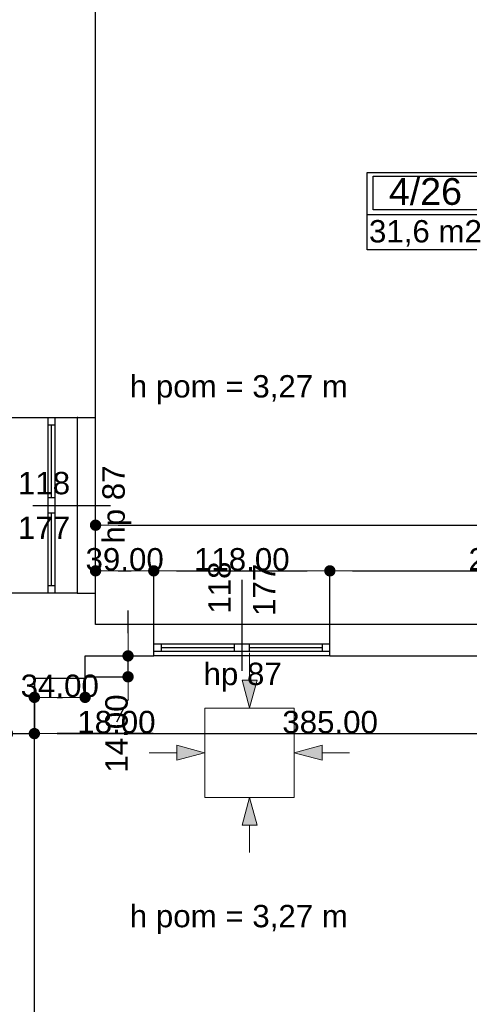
# Model space of a CAD drawing. Header units: millimetres. Extents: x -166872 to -65719, y 14266 to 44345.
# Tile 33 of 65: x -118716 to -115704, y 22042 to 28648. Entities that reach past the tile are written whole.
import ezdxf
from ezdxf.enums import TextEntityAlignment as Align

# ---------------------------------------------------------------- set-up
doc = ezdxf.new("R2010")
doc.units = ezdxf.units.MM
doc.header["$MEASUREMENT"] = 0
for name, color, linetype in [('Linia', 7, 'Continuous'), ('Obiekt', 7, 'Continuous'), ('Okno', 7, 'Continuous'), ('Strefa', 7, 'Continuous'), ('Słup', 7, 'Continuous'), ('Tekst', 7, 'Continuous'), ('Wymiary', 63, 'Continuous'), ('Ściana', 7, 'Continuous')]:
    doc.layers.add(name, color=color, linetype=linetype)
doc.styles.add('Arial', font='txt')
doc.styles.add('Times new roman', font='txt')
doc.dimstyles.new('GENERATED_STYLE__1', dxfattribs={"dimtxt": 150, "dimasz": 152, "dimexe": 0.18, "dimexo": 0, "dimgap": 0.09, "dimtad": 1, "dimtih": 1, "dimtoh": 1, "dimlfac": 0.1, "dimzin": 0, "dimdsep": 46, "dimtxsty": 'Arial', "dimblk": 'ARROWHEAD_11', "dimblk1": 'ARROWHEAD_11', "dimblk2": 'ARROWHEAD_11', "dimcen": 0.09, "dimclrd": 114, "dimclre": 114, "dimclrt": 114, "dimazin": 0, "dimtfac": 1, "dimtdec": 4, "dimtmove": 0, "dimatfit": 3, "dimfxl": 1, "dimtolj": 1, "dimtzin": 0, "dimarcsym": 0})
doc.dimstyles.new('GENERATED_STYLE__2', dxfattribs={"dimtxt": 150, "dimasz": 152, "dimexe": 0.18, "dimexo": 0, "dimgap": 0.09, "dimtad": 1, "dimlfac": 0.1, "dimzin": 0, "dimdsep": 46, "dimtxsty": 'Arial', "dimblk": 'ARROWHEAD_11', "dimblk1": 'ARROWHEAD_11', "dimblk2": 'ARROWHEAD_11', "dimcen": 0.09, "dimclrd": 114, "dimclre": 114, "dimclrt": 114, "dimazin": 0, "dimtfac": 1, "dimtdec": 4, "dimtmove": 0, "dimatfit": 3, "dimfxl": 1, "dimtolj": 1, "dimtzin": 0, "dimarcsym": 0})

# ---------------------------------------------------------------- blocks, each defined once
blk = doc.blocks.new('Narzędzia czyste_4_26_26', base_point=(-115607.8, 27340.8))
at = {"layer": 'Strefa'}
for p, q in [((-116386.8, 27623.7), (-113969.1, 27623.7)), ((-116386.8, 27105.1), (-116386.8, 27623.7)), ((-115607.8, 27623.7), (-115607.8, 27105.1)), ((-113969.1, 27623.7), (-113969.1, 27105.1)), ((-116347.9, 27597.8), (-115646.7, 27597.8)), ((-116347.9, 27371.5), (-116347.9, 27597.8)), ((-115646.7, 27597.8), (-115646.7, 27371.5)), ((-115646.7, 27371.5), (-116347.9, 27371.5)), ((-116386.8, 27340.8), (-113969.1, 27340.8)), ((-113969.1, 27105.1), (-116386.8, 27105.1))]:
    blk.add_line(p, q, dxfattribs=at)
at = {"layer": 'Strefa', "style": 'Arial'}
for tag, height, p in [('ROOM_NUMBER', 180, (-115997.3, 27495.8)), ('ROOM_NAME', 150, (-114788.4, 27469.2)), ('ROOM_CALC_AREA', 150, (-115997.3, 27228.8)), ('floor_f', 150, (-114788.4, 27221.7))]:
    blk.add_attdef(tag, text='', height=height, dxfattribs=at).set_placement(p, align=Align.MIDDLE_CENTER)
blk = doc.blocks.new('ARROWHEAD_11')
at = {"color": 0, "linetype": 'Continuous', "lineweight": 0}
blk.add_line((0, 0), (-1, 0), dxfattribs=at)
at = {"color": 0, "linetype": 'Continuous', "lineweight": 0, "const_width": 0.25, "flags": 128}
blk.add_lwpolyline([(-0.125, 0, 1), (0.125, 0, 1)], format="xyb", close=True, dxfattribs=at)
blk = doc.blocks.new('*D6077')
at = {"layer": 'Defpoints', "color": 0}
for p in [(-117818, 24950.1), (-118208, 24589.3), (-117818, 24589.3)]:
    blk.add_point(p, dxfattribs=at)
at = {"layer": 'Wymiary', "color": 114, "lineweight": -2}
for p, q in [((-118208, 24589.3), (-118208, 24950.2)), ((-118056, 24950.1), (-117970, 24950.1)), ((-117818, 24589.3), (-117818, 24950.2))]:
    blk.add_line(p, q, dxfattribs=at)
at = {"layer": 'Wymiary', "color": 114, "lineweight": -2, "xscale": 152, "yscale": 152, "zscale": 152, "rotation": 180}
blk.add_blockref('ARROWHEAD_11', (-118208, 24950.1), dxfattribs=at)
at = {"layer": 'Wymiary', "color": 114, "lineweight": -2, "xscale": 152, "yscale": 152, "zscale": 152}
blk.add_blockref('ARROWHEAD_11', (-117818, 24950.1), dxfattribs=at)
at = {"layer": 'Wymiary', "color": 114, "lineweight": 13, "insert": (-118013, 25026.8), "char_height": 150, "attachment_point": 5, "style": 'Arial'}
blk.add_mtext('\\A1;39.00', dxfattribs=at)
blk = doc.blocks.new('*D6078')
at = {"layer": 'Defpoints', "color": 0}
for p in [(-116638, 24950.1), (-117818, 24589.3), (-116638, 24589.3)]:
    blk.add_point(p, dxfattribs=at)
at = {"layer": 'Wymiary', "color": 114, "lineweight": -2}
for p, q in [((-117818, 24589.3), (-117818, 24950.2)), ((-117666, 24950.1), (-116790, 24950.1)), ((-116638, 24589.3), (-116638, 24950.2))]:
    blk.add_line(p, q, dxfattribs=at)
at = {"layer": 'Wymiary', "color": 114, "lineweight": -2, "xscale": 152, "yscale": 152, "zscale": 152, "rotation": 180}
blk.add_blockref('ARROWHEAD_11', (-117818, 24950.1), dxfattribs=at)
at = {"layer": 'Wymiary', "color": 114, "lineweight": -2, "xscale": 152, "yscale": 152, "zscale": 152}
blk.add_blockref('ARROWHEAD_11', (-116638, 24950.1), dxfattribs=at)
at = {"layer": 'Wymiary', "color": 114, "lineweight": 13, "insert": (-117228, 25026.7), "char_height": 150, "attachment_point": 5, "style": 'Arial'}
blk.add_mtext('\\A1;118.00', dxfattribs=at)
blk = doc.blocks.new('*D6079')
at = {"layer": 'Defpoints', "color": 0}
for p in [(-114138, 24950.1), (-116638, 24589.3), (-114138, 24589.3)]:
    blk.add_point(p, dxfattribs=at)
at = {"layer": 'Wymiary', "color": 114, "lineweight": -2}
for p, q in [((-116638, 24589.3), (-116638, 24950.2)), ((-116486, 24950.1), (-114290, 24950.1)), ((-114138, 24589.3), (-114138, 24950.2))]:
    blk.add_line(p, q, dxfattribs=at)
at = {"layer": 'Wymiary', "color": 114, "lineweight": -2, "xscale": 152, "yscale": 152, "zscale": 152, "rotation": 180}
blk.add_blockref('ARROWHEAD_11', (-116638, 24950.1), dxfattribs=at)
at = {"layer": 'Wymiary', "color": 114, "lineweight": -2, "xscale": 152, "yscale": 152, "zscale": 152}
blk.add_blockref('ARROWHEAD_11', (-114138, 24950.1), dxfattribs=at)
at = {"layer": 'Wymiary', "color": 114, "lineweight": 13, "insert": (-115388, 25026.7), "char_height": 150, "attachment_point": 5, "style": 'Arial'}
blk.add_mtext('\\A1;250.00', dxfattribs=at)
blk = doc.blocks.new('*D6084')
at = {"layer": 'Defpoints', "color": 0}
for p in [(-111608, 25256.3), (-118208, 24589.3), (-111608, 24589.3)]:
    blk.add_point(p, dxfattribs=at)
at = {"layer": 'Wymiary', "color": 114, "lineweight": -2}
for p, q in [((-118208, 24589.3), (-118208, 25256.4)), ((-118056, 25256.3), (-111760, 25256.3)), ((-111608, 24589.3), (-111608, 25256.4))]:
    blk.add_line(p, q, dxfattribs=at)
at = {"layer": 'Wymiary', "color": 114, "lineweight": -2, "xscale": 152, "yscale": 152, "zscale": 152, "rotation": 180}
blk.add_blockref('ARROWHEAD_11', (-118208, 25256.3), dxfattribs=at)
at = {"layer": 'Wymiary', "color": 114, "lineweight": -2, "xscale": 152, "yscale": 152, "zscale": 152}
blk.add_blockref('ARROWHEAD_11', (-111608, 25256.3), dxfattribs=at)
at = {"layer": 'Wymiary', "color": 114, "lineweight": 13, "insert": (-114908, 25332.9), "char_height": 150, "attachment_point": 5, "style": 'Arial'}
blk.add_mtext('\\A1;660.00', dxfattribs=at)
blk = doc.blocks.new('*D6119')
at = {"layer": 'Defpoints', "color": 0}
for p in [(-118618, 24229.3), (-118618, 23858), (-118798, 22214.3)]:
    blk.add_point(p, dxfattribs=at)
at = {"layer": 'Wymiary', "color": 114, "lineweight": -2}
for p, q in [((-118618, 24229.3), (-118618, 23857.8)), ((-118950, 23858), (-119102, 23858)), ((-118798, 22214.3), (-118798, 23858.1)), ((-118798, 23858), (-118618, 23858)), ((-118314, 23858), (-118466, 23858)), ((-117822.4, 23858), (-118314, 23858))]:
    blk.add_line(p, q, dxfattribs=at)
at = {"layer": 'Wymiary', "color": 114, "lineweight": -2, "xscale": 152, "yscale": 152, "zscale": 152}
blk.add_blockref('ARROWHEAD_11', (-118798, 23858), dxfattribs=at)
at = {"layer": 'Wymiary', "color": 114, "lineweight": -2, "xscale": 152, "yscale": 152, "zscale": 152, "rotation": 180}
blk.add_blockref('ARROWHEAD_11', (-118618, 23858), dxfattribs=at)
at = {"layer": 'Wymiary', "color": 114, "lineweight": 13, "insert": (-118068.2, 23934.6), "char_height": 150, "attachment_point": 5, "style": 'Arial'}
blk.add_mtext('\\A1;18.00', dxfattribs=at)
blk = doc.blocks.new('*D6120')
at = {"layer": 'Defpoints', "color": 0}
for p in [(-118618, 24229.3), (-114768, 23858), (-114768, 23754.3)]:
    blk.add_point(p, dxfattribs=at)
at = {"layer": 'Wymiary', "color": 114, "lineweight": -2}
for p, q in [((-118618, 24229.3), (-118618, 23857.8)), ((-118466, 23858), (-114920, 23858)), ((-114768, 23754.3), (-114768, 23858.1))]:
    blk.add_line(p, q, dxfattribs=at)
at = {"layer": 'Wymiary', "color": 114, "lineweight": -2, "xscale": 152, "yscale": 152, "zscale": 152, "rotation": 180}
blk.add_blockref('ARROWHEAD_11', (-118618, 23858), dxfattribs=at)
at = {"layer": 'Wymiary', "color": 114, "lineweight": -2, "xscale": 152, "yscale": 152, "zscale": 152}
blk.add_blockref('ARROWHEAD_11', (-114768, 23858), dxfattribs=at)
at = {"layer": 'Wymiary', "color": 114, "lineweight": 13, "insert": (-116636.1, 23934.7), "char_height": 150, "attachment_point": 5, "style": 'Arial'}
blk.add_mtext('\\A1;385.00', dxfattribs=at)
blk = doc.blocks.new('*D6124')
at = {"layer": 'Defpoints', "color": 0}
for p in [(-118618, 24229.3), (-118278, 24239.3), (-118278, 24101.3)]:
    blk.add_point(p, dxfattribs=at)
at = {"layer": 'Wymiary', "color": 114, "lineweight": -2}
for p, q in [((-118618, 24229.3), (-118618, 24101.1)), ((-118278, 24239.3), (-118278, 24101.1)), ((-118466, 24101.3), (-118430, 24101.3))]:
    blk.add_line(p, q, dxfattribs=at)
at = {"layer": 'Wymiary', "color": 114, "lineweight": -2, "xscale": 152, "yscale": 152, "zscale": 152, "rotation": 180}
blk.add_blockref('ARROWHEAD_11', (-118618, 24101.3), dxfattribs=at)
at = {"layer": 'Wymiary', "color": 114, "lineweight": -2, "xscale": 152, "yscale": 152, "zscale": 152}
blk.add_blockref('ARROWHEAD_11', (-118278, 24101.3), dxfattribs=at)
at = {"layer": 'Wymiary', "color": 114, "lineweight": 13, "insert": (-118448, 24178), "char_height": 150, "attachment_point": 5, "style": 'Arial'}
blk.add_mtext('\\A1;34.00', dxfattribs=at)
blk = doc.blocks.new('*D6125')
at = {"layer": 'Defpoints', "color": 0}
for p in [(-118278, 24379.3), (-117990.3, 24379.3), (-118278, 24239.3)]:
    blk.add_point(p, dxfattribs=at)
at = {"layer": 'Wymiary', "color": 114, "lineweight": -2}
for p, q in [((-117990.3, 24531.3), (-117990.3, 24683.3)), ((-118278, 24379.3), (-117990.1, 24379.3)), ((-117990.3, 24239.3), (-117990.3, 24379.3)), ((-118278, 24239.3), (-117990.1, 24239.3)), ((-117990.3, 24087.3), (-118067, 23935.3))]:
    blk.add_line(p, q, dxfattribs=at)
at = {"layer": 'Wymiary', "color": 114, "lineweight": -2, "xscale": 152, "yscale": 152, "zscale": 152}
for p, rotation in [((-117990.3, 24379.3), 270), ((-117990.3, 24239.3), 90)]:
    blk.add_blockref('ARROWHEAD_11', p, dxfattribs=dict(at, rotation=rotation))
at = {"layer": 'Wymiary', "color": 114, "lineweight": 13, "insert": (-118067, 23858.6), "char_height": 150, "attachment_point": 5, "rotation": 90, "style": 'Arial'}
blk.add_mtext('\\A1;14.00', dxfattribs=at)

msp = doc.modelspace()

# ---------------------------------------------------------------- hatches: boundary and pattern name
at = {"layer": 'Linia', "linetype": 'Continuous', "lineweight": 13}
for points in [[(-117176.374, 24029.966), (-117126.126, 24216.502), (-117226.125, 24216.635)], [(-117477.575, 23729.966), (-117664.177, 23779.966), (-117664.177, 23679.966)], [(-116876.775, 23729.966), (-116690.172, 23679.966), (-116690.172, 23779.966)], [(-117176.374, 23429.967), (-117226.125, 23243.297), (-117126.126, 23243.431)]]:
    msp.add_hatch(color=256, dxfattribs=at).paths.add_polyline_path(points)

# ---------------------------------------------------------------- linework, layer by layer
at = {"layer": 'Linia', "lineweight": 13}
for p, q in [((-117175.88, 24400.341), (-117176.125, 24216.568)), ((-117176.374, 24029.966), (-117226.125, 24216.635)), ((-117226.125, 24216.635), (-117126.126, 24216.502)), ((-117176.374, 24029.966), (-117126.126, 24216.502)), ((-116876.775, 24029.566), (-117476.775, 24029.566)), ((-117476.775, 24029.566), (-117476.775, 23430.366)), ((-116876.775, 23430.366), (-116876.775, 24029.566)), ((-117847.95, 23729.966), (-117664.177, 23729.966)), ((-117477.575, 23729.966), (-117664.177, 23779.966)), ((-117664.177, 23679.966), (-117664.177, 23779.966)), ((-117477.575, 23729.966), (-117664.177, 23679.966)), ((-116876.775, 23729.966), (-116690.172, 23779.966)), ((-116876.775, 23729.966), (-116690.172, 23679.966)), ((-116690.172, 23779.966), (-116690.172, 23679.966)), ((-116506.4, 23729.966), (-116690.172, 23729.966)), ((-117476.775, 23429.566), (-116876.775, 23429.566)), ((-117176.374, 23429.967), (-117226.125, 23243.297)), ((-117176.374, 23429.967), (-117126.126, 23243.431)), ((-117126.126, 23243.431), (-117226.125, 23243.297)), ((-117175.88, 23059.592), (-117176.125, 23243.364))]:
    msp.add_line(p, q, dxfattribs=at)
at = {"layer": 'Obiekt'}
for p, q in [((-118628.019, 25389.32), (-118108.019, 25389.32)), ((-117228.019, 24889.32), (-117228.019, 24279.32))]:
    msp.add_line(p, q, dxfattribs=at)
at = {"layer": 'Okno'}
for p, q in [((-118528.019, 25979.32), (-118528.019, 25929.32)), ((-118478.019, 25929.32), (-118478.019, 25979.32)), ((-118328.019, 24799.32), (-118328.019, 25979.32)), ((-118208.019, 24799.32), (-118208.019, 25979.32)), ((-118528.019, 25929.32), (-118478.019, 25929.32)), ((-118528.019, 25929.32), (-118528.019, 25439.32)), ((-118503.019, 25439.32), (-118503.019, 25929.32)), ((-118478.019, 25439.32), (-118478.019, 25929.32)), ((-118478.019, 25439.32), (-118528.019, 25439.32)), ((-118528.019, 25439.32), (-118528.019, 25389.32)), ((-118478.019, 25389.32), (-118478.019, 25439.32)), ((-118528.019, 25389.32), (-118528.019, 25339.32)), ((-118478.019, 25339.32), (-118478.019, 25389.32)), ((-118528.019, 25339.32), (-118478.019, 25339.32)), ((-118528.019, 25339.32), (-118528.019, 24849.32)), ((-118503.019, 24849.32), (-118503.019, 25339.32)), ((-118478.019, 24849.32), (-118478.019, 25339.32)), ((-118478.019, 24849.32), (-118528.019, 24849.32)), ((-118528.019, 24849.32), (-118528.019, 24799.32)), ((-118478.019, 24799.32), (-118478.019, 24849.32)), ((-116638.019, 24589.32), (-117818.019, 24589.32)), ((-117818.019, 24459.32), (-117768.019, 24459.32)), ((-117818.019, 24409.32), (-117818.019, 24459.32)), ((-117768.019, 24459.32), (-117768.019, 24409.32)), ((-117768.019, 24459.32), (-117278.019, 24459.32)), ((-117278.019, 24409.32), (-117278.019, 24459.32)), ((-117278.019, 24459.32), (-117228.019, 24459.32)), ((-117228.019, 24459.32), (-117178.019, 24459.32)), ((-117178.019, 24459.32), (-117178.019, 24409.32)), ((-117178.019, 24459.32), (-116688.019, 24459.32)), ((-116688.019, 24409.32), (-116688.019, 24459.32)), ((-116688.019, 24459.32), (-116638.019, 24459.32)), ((-116638.019, 24409.32), (-116638.019, 24459.32)), ((-117768.019, 24409.32), (-117818.019, 24409.32)), ((-116638.019, 24379.32), (-117818.019, 24379.32)), ((-117278.019, 24434.32), (-117768.019, 24434.32)), ((-117278.019, 24409.32), (-117768.019, 24409.32)), ((-117228.019, 24409.32), (-117278.019, 24409.32)), ((-117178.019, 24409.32), (-117228.019, 24409.32)), ((-116688.019, 24434.32), (-117178.019, 24434.32)), ((-116688.019, 24409.32), (-117178.019, 24409.32)), ((-116638.019, 24409.32), (-116688.019, 24409.32))]:
    msp.add_line(p, q, dxfattribs=at)
at = {"layer": 'Słup'}
for p, q in [((-118278.019, 24239.32), (-118278.019, 24379.32)), ((-118618.019, 24229.32), (-118278.019, 24229.32)), ((-118278.019, 24229.32), (-118278.019, 24239.32))]:
    msp.add_line(p, q, dxfattribs=at)
at = {"layer": 'Ściana'}
for p, q in [((-118328.019, 25979.32), (-118208.019, 25979.32)), ((-118328.019, 24799.32), (-118208.019, 24799.32)), ((-117818.019, 24459.32), (-117818.019, 24589.32)), ((-116638.019, 24459.32), (-116638.019, 24589.32)), ((-117818.019, 24409.32), (-117818.019, 24459.32)), ((-116638.019, 24409.32), (-116638.019, 24459.32)), ((-117818.019, 24379.32), (-117818.019, 24409.32)), ((-116638.019, 24379.32), (-116638.019, 24409.32))]:
    msp.add_line(p, q, dxfattribs=at)
at = {"layer": 'Ściana', "flags": 128}
for points in [[(-118208.019, 25979.32), (-118208.019, 29409.32)], [(-118818.019, 25979.32), (-118328.019, 25979.32)], [(-118328.019, 24799.32), (-118798.019, 24799.32)], [(-118208.019, 24589.32), (-118208.019, 24799.32)], [(-117818.019, 24589.32), (-118208.019, 24589.32)], [(-114768.019, 24589.32), (-116638.019, 24589.32)], [(-118278.019, 24379.32), (-117818.019, 24379.32)], [(-116638.019, 24379.32), (-114768.019, 24379.32)], [(-118618.019, 21389.32), (-118618.019, 24229.32)]]:
    msp.add_lwpolyline(points, dxfattribs=at)
at = {"layer": 'Ściana'}
for p in [(-118328.019, 25979.32), (-118328.019, 24799.32)]:
    msp.add_point(p, dxfattribs=at)

# ---------------------------------------------------------------- block references
at = {"layer": 'Strefa'}
ref = msp.add_blockref('Narzędzia czyste_4_26_26', (-115607.789, 27340.823), dxfattribs=at)
ref.add_attrib('ROOM_NAME', 'Narzędzia czyste', dxfattribs={"color": 7, "height": 150, "style": 'Arial'}).set_placement((-114788.425, 27469.223), align=Align.MIDDLE_CENTER)
ref.add_attrib('ROOM_NUMBER', '4/26', dxfattribs={"color": 7, "height": 180, "style": 'Arial'}).set_placement((-115997.309, 27495.771), align=Align.MIDDLE_CENTER)
ref.add_attrib('ROOM_CALC_AREA', '31,6 m2', dxfattribs={"color": 7, "height": 150, "style": 'Arial'}).set_placement((-115997.309, 27228.769), align=Align.MIDDLE_CENTER)
ref.add_attrib('floor_f', 'płytki ceram.', dxfattribs={"color": 7, "height": 150, "style": 'Arial'}).set_placement((-114788.425, 27221.723), align=Align.MIDDLE_CENTER)

# ---------------------------------------------------------------- texts
at = {"layer": 'Obiekt', "char_height": 150, "attachment_point": 7, "rotation": 90, "style": 'Arial'}
for s, insert in [('\\A1;{\\fArial|b0|i0|c238|p38;hp 87}', (-117967.185, 25132.863)), ('\\A1;{\\fArial|b0|i0|c238|p38;118}', (-117300.55, 24662.92)), ('\\A1;{\\fArial|b0|i0|c238|p38;177}', (-117003.019, 24647.834))]:
    msp.add_mtext(s, dxfattribs=dict(at, insert=insert))
at = {"layer": 'Obiekt', "char_height": 150, "attachment_point": 7, "style": 'Arial'}
for s, insert in [('\\A1;{\\fArial|b0|i0|c238|p38;118}', (-118728.019, 25461.852)), ('\\A1;{\\fArial|b0|i0|c238|p38;177}', (-118728.019, 25164.321)), ('\\A1;{\\fArial|b0|i0|c238|p38;hp 87}', (-117484.476, 24138.486))]:
    msp.add_mtext(s, dxfattribs=dict(at, insert=insert))
at = {"layer": 'Tekst', "char_height": 150, "attachment_point": 2, "style": 'Times new roman'}
for insert in [(-117247.941, 26263.34), (-117247.941, 22708.595)]:
    msp.add_mtext('\\A1;{\\fArial|b0|i0|c0|p38;h pom = 3,27 m}', dxfattribs=dict(at, insert=insert))

# ---------------------------------------------------------------- dimensions: what is measured, and where the dimension line sits
at = {"layer": 'Wymiary', "lineweight": 13}
for base, p1, p2, picture, middle in [((-111608.019, 25256.25), (-118208.019, 24589.32), (-111608.019, 24589.32), '*D6084', (-114908.019, 25256.25)), ((-117818.019, 24950.065), (-118208.019, 24589.32), (-117818.019, 24589.32), '*D6077', (-118013.019, 24950.065)), ((-116638.019, 24950.065), (-117818.019, 24589.32), (-116638.019, 24589.32), '*D6078', (-117228.019, 24950.065)), ((-114138.019, 24950.065), (-116638.019, 24589.32), (-114138.019, 24589.32), '*D6079', (-115388.019, 24950.065)), ((-118278.019, 24101.267), (-118618.019, 24229.32), (-118278.019, 24239.32), '*D6124', (-118448.019, 24101.267)), ((-118618.019, 23857.951), (-118798.019, 22214.32), (-118618.019, 24229.32), '*D6119', (-118068.158, 23857.951)), ((-114768.019, 23857.951), (-118618.019, 24229.32), (-114768.019, 23754.32), '*D6120', (-116636.104, 23857.951))]:
    dim = msp.add_linear_dim(base=base, p1=p1, p2=p2, dimstyle='GENERATED_STYLE__1', dxfattribs=at)
    dim.commit()
    dim.dimension.update_dxf_attribs({"geometry": picture, "text_midpoint": middle, "dimtype": 128})
dim = msp.add_linear_dim(base=(-117990.276, 24379.32), p1=(-118278.019, 24239.32), p2=(-118278.019, 24379.32), angle=90, dimstyle='GENERATED_STYLE__2', dxfattribs=at)
dim.commit()
dim.dimension.update_dxf_attribs({"geometry": '*D6125', "text_midpoint": (-118066.952, 23858.644), "dimtype": 128, "text_rotation": 90})

doc.saveas('drawing.dxf')
